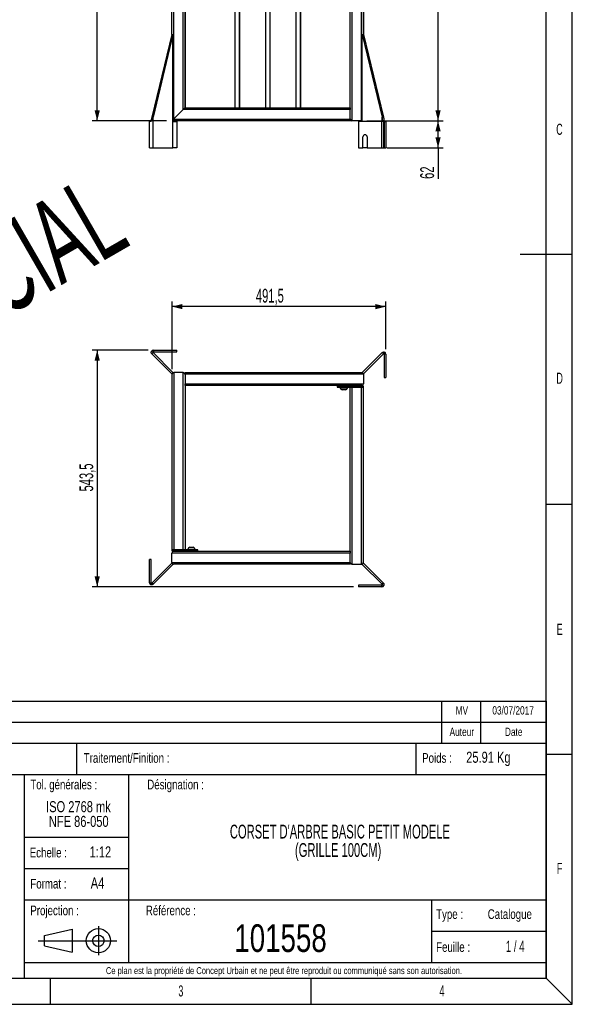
# Model space of a CAD drawing. Header units: millimetres. Extents: x 60 to 2460, y 60 to 3504.
# Tile 2 of 3: x 1190 to 2460, y 60 to 2321. Entities that reach past the tile are written whole.
import ezdxf

# ---------------------------------------------------------------- set-up
doc = ezdxf.new("R2010")
doc.units = ezdxf.units.MM
doc.header["$LTSCALE"] = 12
doc.layers.add('FORMAT', color=7, linetype='Continuous')
doc.styles.add('SLDTEXTSTYLE0', font='TXT', dxfattribs={"width": 0.605})
doc.styles.add('SLDTEXTSTYLE1', font='TXT', dxfattribs={"width": 0.75})
doc.styles.add('SLDTEXTSTYLE2', font='TXT', dxfattribs={"width": 0.65})
doc.dimstyles.new('SLDDIMSTYLE0', dxfattribs={"dimtxt": 30.819824, "dimasz": 24, "dimexe": 0, "dimexo": 0.0625, "dimgap": 7.704956, "dimtad": 1, "dimrnd": 1e-09, "dimzin": 12, "dimdsep": 46, "dimtxsty": 'SLDTEXTSTYLE0', "dimsah": 1, "dimcen": 0.09, "dimadec": 0, "dimazin": 3, "dimtfac": 1, "dimtofl": 0, "dimtmove": 0, "dimatfit": 3, "dimfxl": 0, "dimfrac": 2, "dimtolj": 1, "dimtzin": 12, "dimarcsym": 0})
doc.dimstyles.new('SLDDIMSTYLE1', dxfattribs={"dimtxt": 30.819824, "dimasz": 24, "dimexe": 0, "dimexo": 0.0625, "dimgap": 7.704956, "dimtad": 1, "dimdec": 1, "dimrnd": 1e-09, "dimzin": 12, "dimdsep": 46, "dimtxsty": 'SLDTEXTSTYLE0', "dimsah": 1, "dimcen": 0.09, "dimadec": 0, "dimazin": 3, "dimtfac": 1, "dimtofl": 0, "dimtmove": 0, "dimatfit": 3, "dimfxl": 0, "dimfrac": 2, "dimtolj": 1, "dimtzin": 12, "dimarcsym": 0})

# ---------------------------------------------------------------- blocks, each defined once
blk = doc.blocks.new('Projection européenne_2_1')
at = {"layer": 'FORMAT', "color": 7}
for p, q in [((2256.4, 300.1), (2327.2, 316.4)), ((2327.2, 316.4), (2327.2, 257.4)), ((2327.2, 316.4), (2327.2, 257.4)), ((2394.1, 324.3), (2394.1, 249.9)), ((2240.1, 286.9), (2441.3, 286.9)), ((2256.4, 273.7), (2256.4, 300.1)), ((2256.4, 273.7), (2327.2, 257.4))]:
    blk.add_line(p, q, dxfattribs=at)
for radius in [30.9, 14.6]:
    blk.add_circle((2394.1, 286.9), radius, dxfattribs=at)
blk = doc.blocks.new('SW_NOTE_0')
at = {"layer": 'FORMAT', "color": 0, "insert": (10.3, 32.7), "char_height": 25.4, "attachment_point": 2, "style": 'SLDTEXTSTYLE0'}
blk.add_mtext('F', dxfattribs=at)
blk = doc.blocks.new('SW_NOTE_0_1')
at = {"layer": 'FORMAT', "color": 0, "insert": (9.5, 32.7), "char_height": 25.4, "attachment_point": 2, "style": 'SLDTEXTSTYLE0'}
blk.add_mtext('4', dxfattribs=at)
blk = doc.blocks.new('SW_NOTE_0_2')
at = {"layer": 'FORMAT', "color": 0, "insert": (9.5, 32.7), "char_height": 25.4, "attachment_point": 2, "style": 'SLDTEXTSTYLE0'}
blk.add_mtext('3', dxfattribs=at)
blk = doc.blocks.new('SW_NOTE_0_14')
at = {"layer": 'FORMAT', "color": 0, "insert": (11.5, 32.7), "char_height": 25.4, "attachment_point": 2, "style": 'SLDTEXTSTYLE0'}
blk.add_mtext('E', dxfattribs=at)
blk = doc.blocks.new('SW_NOTE_0_15')
at = {"layer": 'FORMAT', "color": 0, "insert": (12.3, 32.7), "char_height": 25.4, "attachment_point": 2, "style": 'SLDTEXTSTYLE0'}
blk.add_mtext('D', dxfattribs=at)
blk = doc.blocks.new('SW_NOTE_0_16')
at = {"layer": 'FORMAT', "color": 0, "insert": (12.3, 32.7), "char_height": 25.4, "attachment_point": 2, "style": 'SLDTEXTSTYLE0'}
blk.add_mtext('C', dxfattribs=at)
blk = doc.blocks.new('Bloc8_2_1')
at = {"layer": 'FORMAT'}
for p, q in [((2400, 0), (2400, 3444)), ((2340, 1722), (2280, 1722)), ((2400, 1722), (2340, 1722)), ((2340, 1148.4), (2400, 1148.4)), ((2340, 574.8), (2400, 574.8)), ((1200, 60), (1200, 0)), ((1800, 0), (1800, 60)), ((2340, 60), (2400, 0)), ((0, 0), (2400, 0))]:
    blk.add_line(p, q, dxfattribs=at)
at = {"layer": 'FORMAT', "color": 7}
for p, q in [((2340, 60), (2340, 3384)), ((60, 60), (2340, 60))]:
    blk.add_line(p, q, dxfattribs=at)
for name, p in [('SW_NOTE_0_16', (2358.1, 1989.8)), ('SW_NOTE_0_15', (2358.5, 1418)), ('SW_NOTE_0_14', (2359.5, 841.3)), ('SW_NOTE_0', (2360.4, 292.1)), ('SW_NOTE_0_2', (1490.6, 10.7)), ('SW_NOTE_0_1', (2090.8, 10.7))]:
    blk.add_blockref(name, p, dxfattribs=at)
blk = doc.blocks.new('SW_NOTE_0_40')
at = {"layer": 'FORMAT', "color": 0, "char_height": 31.75, "attachment_point": 2, "style": 'SLDTEXTSTYLE0'}
for s, insert in [("CORSET D'ARBRE BASIC PETIT MODELE", (429.1, 40.9)), ('(GRILLE 100CM)', (425, -1.4))]:
    blk.add_mtext(s, dxfattribs=dict(at, insert=insert))
blk = doc.blocks.new('SW_NOTE_0_41')
at = {"layer": 'FORMAT', "color": 0, "char_height": 25.4, "attachment_point": 2, "style": 'SLDTEXTSTYLE1'}
for s, insert in [('ISO 2768 mk', (100, 32.7)), ('NFE 86-050', (100.7, -1.1))]:
    blk.add_mtext(s, dxfattribs=dict(at, insert=insert))
blk = doc.blocks.new('SW_NOTE_0_43')
at = {"layer": 'FORMAT', "color": 0, "char_height": 25.4, "attachment_point": 2, "style": 'SLDTEXTSTYLE1'}
for s, insert in [('ISO 2768 mk', (100, 32.7)), ('NFE 86-050', (100.7, -1.1))]:
    blk.add_mtext(s, dxfattribs=dict(at, insert=insert))
blk = doc.blocks.new('_D_1')
at = {"layer": 'FORMAT'}
for p, q in [((1987.3, 2089.3), (2163.2, 2089.3)), ((2151.3, 2027.3), (2151.3, 2089.3)), ((2034, 2027.3), (2163.2, 2027.3)), ((2151.3, 2027.3), (2151.3, 1955.8))]:
    blk.add_line(p, q, dxfattribs=at)
for points in [[(2151.3, 2089.3), (2145.3, 2065.3), (2157.3, 2065.3)], [(2151.3, 2027.3), (2157.3, 2051.3), (2145.3, 2051.3)]]:
    blk.add_solid(points, dxfattribs=at)
at = {"layer": 'FORMAT', "insert": (2110.4, 1955.8), "char_height": 31.75, "attachment_point": 1, "rotation": 90, "style": 'SLDTEXTSTYLE0'}
blk.add_mtext('62', dxfattribs=at)
blk = doc.blocks.new('_D_2')
at = {"layer": 'FORMAT'}
for p, q in [((1961.3, 2679.3), (2163.2, 2679.3)), ((2151.3, 2089.3), (2151.3, 2679.3)), ((1987.3, 2089.3), (2163.2, 2089.3))]:
    blk.add_line(p, q, dxfattribs=at)
for points in [[(2151.3, 2679.3), (2145.3, 2655.3), (2157.3, 2655.3)], [(2151.3, 2089.3), (2157.3, 2113.3), (2145.3, 2113.3)]]:
    blk.add_solid(points, dxfattribs=at)
at = {"layer": 'FORMAT', "insert": (2110.4, 2349), "char_height": 31.75, "attachment_point": 1, "rotation": 90, "style": 'SLDTEXTSTYLE0'}
blk.add_mtext('590', dxfattribs=at)
blk = doc.blocks.new('_D_3')
at = {"layer": 'FORMAT'}
for p, q in [((1527.5, 3089.3), (1356, 3089.3)), ((1367.9, 2089.3), (1367.9, 3089.3)), ((1527.5, 2089.3), (1356, 2089.3))]:
    blk.add_line(p, q, dxfattribs=at)
for points in [[(1367.9, 3089.3), (1361.9, 3065.3), (1373.9, 3065.3)], [(1367.9, 2089.3), (1373.9, 2113.3), (1361.9, 2113.3)]]:
    blk.add_solid(points, dxfattribs=at)
at = {"layer": 'FORMAT', "insert": (1326.9, 2542.3), "char_height": 31.75, "attachment_point": 1, "rotation": 90, "style": 'SLDTEXTSTYLE0'}
blk.add_mtext('1000', dxfattribs=at)
blk = doc.blocks.new('_D_5')
at = {"layer": 'FORMAT'}
for p, q in [((1539.8, 1518.8), (1539.8, 1674.4)), ((2031.3, 1565.1), (2031.3, 1674.4)), ((2031.3, 1662.5), (1539.8, 1662.5))]:
    blk.add_line(p, q, dxfattribs=at)
for points in [[(1539.8, 1662.5), (1563.8, 1656.5), (1563.8, 1668.5)], [(2031.3, 1662.5), (2007.3, 1668.5), (2007.3, 1656.5)]]:
    blk.add_solid(points, dxfattribs=at)
at = {"layer": 'FORMAT', "insert": (1732.6, 1703.4), "char_height": 31.75, "attachment_point": 1, "style": 'SLDTEXTSTYLE0'}
blk.add_mtext('491,5', dxfattribs=at)
blk = doc.blocks.new('_D_6')
at = {"layer": 'FORMAT'}
for p, q in [((1485.2, 1562.5), (1356, 1562.5)), ((1367.9, 1562.5), (1367.9, 1019)), ((1956.7, 1019), (1356, 1019))]:
    blk.add_line(p, q, dxfattribs=at)
for points in [[(1367.9, 1562.5), (1361.9, 1538.5), (1373.9, 1538.5)], [(1367.9, 1019), (1373.9, 1043), (1361.9, 1043)]]:
    blk.add_solid(points, dxfattribs=at)
at = {"layer": 'FORMAT', "insert": (1326.9, 1237.8), "char_height": 31.75, "attachment_point": 1, "rotation": 90, "style": 'SLDTEXTSTYLE0'}
blk.add_mtext('543,5', dxfattribs=at)

msp = doc.modelspace()

# ---------------------------------------------------------------- linework, layer by layer
at = {"color": 7, "linetype": 'Continuous', "lineweight": 25}
for p, q in [((1539.392, 2287.297), (1539.392, 3089.297)), ((1543.392, 3085.297), (1543.392, 2093.297)), ((1953.392, 3089.297), (1953.392, 2089.297)), ((1975.392, 2089.297), (1975.392, 3089.297)), ((1979.392, 3085.297), (1979.392, 2287.297)), ((1979.792, 3089.297), (1979.792, 2287.297)), ((1565.392, 2115.297), (1565.392, 3063.297)), ((1569.392, 2649.297), (1569.392, 2119.297)), ((1569.792, 2649.297), (1569.792, 2119.297)), ((1684.392, 2649.297), (1684.392, 2119.297)), ((1694.392, 2649.297), (1694.392, 2119.297)), ((1694.792, 2649.297), (1694.792, 2119.297)), ((1754.392, 2649.297), (1754.392, 2119.297)), ((1764.392, 2649.297), (1764.392, 2119.297)), ((1764.792, 2649.297), (1764.792, 2119.297)), ((1824.392, 2649.297), (1824.392, 2119.297)), ((1834.392, 2649.297), (1834.392, 2119.297)), ((1834.792, 2649.297), (1834.792, 2119.297)), ((1949.392, 2119.297), (1949.392, 2649.297)), ((1539.149, 2287.297), (1493.565, 2097.692)), ((1541.977, 2287.297), (1496.393, 2097.692)), ((1539.149, 2287.297), (1541.977, 2287.297)), ((1541.977, 2027.297), (1541.977, 2287.297)), ((1977.206, 2087.297), (1977.206, 2287.297)), ((1977.206, 2287.297), (2022.79, 2097.692)), ((1977.206, 2287.297), (1980.034, 2287.297)), ((1980.034, 2287.297), (2025.618, 2097.692)), ((1543.392, 2093.297), (1565.392, 2115.297)), ((1569.392, 2119.297), (1565.392, 2115.297)), ((1565.392, 2115.297), (1569.392, 2119.297)), ((1949.392, 2115.297), (1565.392, 2115.297)), ((1569.392, 2119.297), (1949.392, 2119.297)), ((1949.392, 2119.297), (1949.392, 2115.297)), ((1949.392, 2093.297), (1949.392, 2115.297)), ((1487.858, 2027.297), (1487.858, 2087.297)), ((1490.944, 2087.297), (1487.858, 2087.297)), ((1492.1, 2090.761), (1492.1, 2089.408)), ((1493.565, 2097.692), (1492.822, 2090.61)), ((1496.393, 2097.692), (1493.565, 2097.692)), ((1496.393, 2027.297), (1496.393, 2097.692)), ((1543.392, 2093.297), (1541.977, 2091.883)), ((1541.977, 2091.883), (1543.392, 2093.297)), ((1949.392, 2089.297), (1541.977, 2089.297)), ((1541.977, 2087.297), (1550.566, 2087.297)), ((1543.392, 2093.297), (1949.392, 2093.297)), ((1550.566, 2087.297), (1550.566, 2027.297)), ((1949.392, 2093.297), (1949.392, 2089.297)), ((1953.392, 2089.297), (1949.392, 2089.297)), ((1975.392, 2089.297), (1953.392, 2089.297)), ((1968.617, 2087.297), (1968.617, 2027.297)), ((2022.083, 2087.297), (1968.617, 2087.297)), ((2022.083, 2027.297), (2022.083, 2087.297)), ((2026.702, 2087.297), (2022.083, 2087.297)), ((2022.79, 2097.692), (2023.007, 2087.297)), ((2025.618, 2097.692), (2022.79, 2097.692)), ((2027.083, 2027.297), (2027.083, 2090.761)), ((2027.083, 2089.408), (2028.239, 2087.297)), ((2027.083, 2087.297), (2027.325, 2087.297)), ((2027.325, 2087.297), (2027.325, 2027.297)), ((2027.325, 2087.297), (2031.325, 2087.297)), ((2031.325, 2087.297), (2031.325, 2027.297)), ((1978.617, 2027.297), (1978.617, 2052.297)), ((1988.617, 2052.297), (1988.617, 2027.297)), ((1487.858, 2027.297), (1496.393, 2027.297)), ((1496.393, 2027.297), (1541.977, 2027.297)), ((1550.566, 2027.297), (1541.977, 2027.297)), ((1968.617, 2027.297), (1978.617, 2027.297)), ((1988.617, 2027.297), (1978.617, 2027.297)), ((1988.617, 2027.297), (2022.083, 2027.297)), ((2022.083, 2027.297), (2027.083, 2027.297)), ((2027.325, 2027.297), (2027.083, 2027.297)), ((2027.325, 2027.297), (2031.325, 2027.297)), ((1497.1, 1562.469), (1497.1, 1558.469)), ((1497.1, 1562.469), (1550.566, 1562.469)), ((1550.566, 1558.469), (1550.566, 1562.469)), ((1496.176, 1557.852), (1492.481, 1559.382)), ((1493.565, 1553.933), (1496.393, 1556.762)), ((1539.149, 1508.349), (1493.565, 1553.933)), ((1496.393, 1556.762), (1496.176, 1557.852)), ((1541.977, 1511.178), (1496.393, 1556.762)), ((1497.1, 1558.469), (1550.566, 1558.469)), ((1977.206, 1511.178), (2022.79, 1556.762)), ((1980.034, 1508.349), (2025.618, 1553.933)), ((2022.79, 1556.762), (2025.618, 1553.933)), ((2025.618, 1553.933), (2026.708, 1554.15)), ((2026.708, 1554.15), (2028.239, 1557.846)), ((2031.325, 1553.226), (2027.325, 1553.226)), ((2027.325, 1553.226), (2027.325, 1499.76)), ((2031.325, 1553.226), (2031.325, 1499.76)), ((1541.977, 1511.178), (1539.149, 1508.349)), ((1539.792, 1103.935), (1539.792, 1506.935)), ((1543.792, 1510.935), (1543.792, 1103.935)), ((1565.792, 1510.935), (1543.792, 1510.935)), ((1565.792, 1103.935), (1565.792, 1510.935)), ((1569.792, 1506.935), (1569.792, 1510.935)), ((1569.792, 1510.935), (1975.792, 1510.935)), ((1979.792, 1506.935), (1569.792, 1506.935)), ((1569.792, 1506.935), (1569.792, 1484.935)), ((1980.034, 1508.349), (1977.206, 1511.178)), ((1979.792, 1506.935), (1979.792, 1484.935)), ((2027.325, 1499.76), (2031.325, 1499.76)), ((1569.792, 1484.935), (1979.792, 1484.935)), ((1569.792, 1480.935), (1569.792, 1484.935)), ((1569.792, 1480.935), (1569.792, 1103.935)), ((1975.792, 1480.935), (1569.792, 1480.935)), ((1919.792, 1480.535), (1979.392, 1480.535)), ((1919.792, 1480.535), (1919.792, 1477.535)), ((1919.792, 1477.535), (1979.392, 1477.535)), ((1925.792, 1477.535), (1925.792, 1476.035)), ((1925.792, 1476.035), (1943.792, 1476.035)), ((1926.792, 1476.035), (1926.792, 1475.955)), ((1929.292, 1480.935), (1928.792, 1480.535)), ((1936.503, 1471.635), (1931.112, 1471.635)), ((1938.472, 1471.635), (1936.503, 1471.635)), ((1940.792, 1480.535), (1940.292, 1480.935)), ((1942.792, 1475.955), (1942.792, 1476.035)), ((1943.792, 1476.035), (1943.792, 1477.535)), ((1949.392, 1100.535), (1949.392, 1477.535)), ((1953.392, 1477.535), (1953.392, 1070.535)), ((1953.392, 1477.535), (1975.392, 1477.535)), ((1975.392, 1070.535), (1975.392, 1477.535)), ((1979.392, 1480.535), (1979.392, 1477.535)), ((1979.392, 1477.535), (1979.392, 1074.535)), ((1580.712, 1109.835), (1588.072, 1109.835)), ((1949.392, 1096.535), (1539.392, 1096.535)), ((1539.392, 1074.535), (1539.392, 1096.535)), ((1539.792, 1100.935), (1539.792, 1103.935)), ((1599.392, 1103.935), (1539.792, 1103.935)), ((1599.392, 1100.935), (1539.792, 1100.935)), ((1543.392, 1100.535), (1949.392, 1100.535)), ((1565.792, 1103.935), (1543.792, 1103.935)), ((1575.392, 1105.435), (1575.392, 1103.935)), ((1575.392, 1105.435), (1593.392, 1105.435)), ((1576.392, 1105.515), (1576.392, 1105.435)), ((1578.392, 1100.935), (1578.892, 1100.535)), ((1589.892, 1100.535), (1590.392, 1100.935)), ((1592.392, 1105.435), (1592.392, 1105.515)), ((1593.392, 1103.935), (1593.392, 1105.435)), ((1599.392, 1100.935), (1599.392, 1103.935)), ((1949.392, 1100.535), (1949.392, 1096.535)), ((1949.392, 1074.535), (1949.392, 1096.535)), ((1491.858, 1081.709), (1487.858, 1081.709)), ((1487.858, 1028.244), (1487.858, 1081.709)), ((1491.858, 1028.244), (1491.858, 1081.709)), ((1539.149, 1073.121), (1493.565, 1027.537)), ((1541.977, 1070.292), (1496.393, 1024.708)), ((1539.149, 1073.121), (1541.977, 1070.292)), ((1539.392, 1074.535), (1949.392, 1074.535)), ((1949.392, 1070.535), (1543.392, 1070.535)), ((1949.392, 1074.535), (1949.392, 1070.535)), ((1953.392, 1070.535), (1975.392, 1070.535)), ((1977.206, 1070.292), (1980.034, 1073.121)), ((1977.206, 1070.292), (2022.79, 1024.708)), ((1980.034, 1073.121), (2025.618, 1027.537)), ((1487.858, 1028.244), (1491.858, 1028.244)), ((1492.475, 1027.32), (1490.944, 1023.624)), ((1493.565, 1027.537), (1492.475, 1027.32)), ((1496.393, 1024.708), (1493.565, 1027.537)), ((1968.617, 1023.001), (1968.617, 1019.001)), ((2022.083, 1023.001), (1968.617, 1023.001)), ((2022.083, 1019.001), (1968.617, 1019.001)), ((2022.083, 1019.001), (2022.083, 1023.001)), ((2025.618, 1027.537), (2022.79, 1024.708)), ((2022.79, 1024.708), (2023.007, 1023.618)), ((2023.007, 1023.618), (2026.702, 1022.088))]:
    msp.add_line(p, q, dxfattribs=at)
at = {"color": 8, "linetype": 'Continuous', "lineweight": 25}
for p, q in [((2022.79, 2087.297), (2022.79, 2097.692)), ((1938.512, 1475.955), (1926.792, 1475.955)), ((1942.792, 1475.955), (1938.512, 1475.955)), ((1576.392, 1105.515), (1592.392, 1105.515))]:
    msp.add_line(p, q, dxfattribs=at)
at = {"color": 7, "linetype": 'Continuous', "lineweight": 25}
for centre, radius, start, end in [((1953.392, 2093.297), 4, 180, 270), ((1975.392, 2093.297), 4, 270, 296.971895), ((1983.617, 2052.297), 5, 0, 180), ((1497.1, 1557.469), 5, 90, 157.5), ((1497.1, 1557.469), 1, 90, 157.5), ((2026.325, 1553.226), 1, 0, 67.5), ((2026.325, 1553.226), 5, 0, 67.5), ((1543.792, 1506.935), 4, 90, 180), ((1565.792, 1506.935), 4, 0, 90), ((1975.792, 1506.935), 4, 0, 90), ((1931.112, 1475.955), 4.32, 180, 270), ((1938.472, 1475.955), 4.32, 270, 0), ((1975.792, 1484.935), 4, 270, 0), ((1580.712, 1105.515), 4.32, 90, 180), ((1588.072, 1105.515), 4.32, 0, 90), ((1543.392, 1096.535), 4, 90, 180), ((1543.392, 1074.535), 4, 180, 270), ((1953.392, 1074.535), 4, 180, 270), ((1975.392, 1074.535), 4, 270, 0), ((1492.858, 1028.244), 5, 180, 247.5), ((1492.858, 1028.244), 1, 180, 247.5), ((2022.083, 1024.001), 1, 270, 337.5), ((2022.083, 1024.001), 5, 270, 337.5)]:
    msp.add_arc(centre, radius, start, end, dxfattribs=at)
for points in [[(1496.393, 2097.692), (1496.016, 2096.826), (1495.262, 2095.094), (1493.846, 2092.495), (1492.354, 2089.896), (1491.414, 2088.164), (1490.944, 2087.297)], [(2025.618, 2097.692), (2025.936, 2096.826), (2026.572, 2095.094), (2027.05, 2092.495), (2027.15, 2089.896), (2026.852, 2088.164), (2026.702, 2087.297)], [(1493.565, 1553.933), (1493.247, 1554.31), (1492.612, 1555.064), (1492.133, 1556.481), (1492.033, 1557.973), (1492.332, 1558.912), (1492.481, 1559.382)], [(2022.79, 1556.762), (2023.167, 1557.079), (2023.921, 1557.715), (2025.337, 1558.193), (2026.829, 1558.293), (2027.769, 1557.995), (2028.239, 1557.846)], [(1496.393, 1024.708), (1496.016, 1024.39), (1495.262, 1023.755), (1493.846, 1023.277), (1492.354, 1023.176), (1491.414, 1023.475), (1490.944, 1023.624)], [(2025.618, 1027.537), (2025.936, 1027.16), (2026.572, 1026.406), (2027.05, 1024.989), (2027.15, 1023.497), (2026.852, 1022.558), (2026.702, 1022.088)]]:
    msp.add_open_spline(points, degree=3, dxfattribs=at)
msp.add_open_spline([(1493.565, 2097.692), (1493.251, 2096.826), (1492.622, 2095.094), (1492.149, 2092.783), (1492.149, 2091.339), (1492.148, 2090.761)], degree=3, knots=[0, 0, 0, 0, 0.37492453, 0.74984907, 1, 1, 1, 1], dxfattribs=at)
at = {"layer": 'FORMAT'}
for p, q in [((840, 756), (2400, 756)), ((2160, 660), (2160, 756)), ((2250, 660), (2250, 756)), ((2400, 756), (2400, 120)), ((840, 708), (2400, 708)), ((840, 660), (2400, 660)), ((1320, 660), (1320, 588)), ((2100, 660), (2100, 588)), ((840, 588), (2400, 588)), ((1200, 588), (1200, 120)), ((1440, 588), (1440, 156)), ((1200, 444), (1440, 444)), ((1200, 372), (1440, 372)), ((1200, 300), (2400, 300)), ((2136, 300), (2136, 156)), ((2136, 228), (2400, 228)), ((1200, 156), (2400, 156)), ((840, 120), (2400, 120))]:
    msp.add_line(p, q, dxfattribs=at)

# ---------------------------------------------------------------- block references
at = {"color": 7, "linetype": 'Continuous'}
msp.add_blockref('Bloc8_2_1', (60, 60), dxfattribs=at)
at = {"color": 7, "linetype": 'Continuous', "xscale": 0.9, "yscale": 0.9, "zscale": 0.9}
msp.add_blockref('Projection européenne_2_1', (-784.128, -52.211), dxfattribs=at)
at = {"layer": 'FORMAT'}
for name, p in [('SW_NOTE_0_41', (1224.708, 493.922)), ('SW_NOTE_0_43', (1224.708, 493.922)), ('SW_NOTE_0_40', (1496.656, 431.657))]:
    msp.add_blockref(name, p, dxfattribs=at)

# ---------------------------------------------------------------- texts
at = {"layer": 'FORMAT', "insert": (448.505, 1448.361), "char_height": 190.5, "attachment_point": 1, "rotation": 30, "style": 'SLDTEXTSTYLE0'}
msp.add_mtext('COMMERCIAL', dxfattribs=at)
at = {"layer": 'FORMAT'}
for s, insert, char_height, attachment_point, style in [('MV', (2206.107, 744.624), 19.05, 2, 'SLDTEXTSTYLE1'), ('03/07/2017', (2323.902, 744.624), 19.05, 2, 'SLDTEXTSTYLE1'), ('Auteur', (2206.007, 695.332), 19.05, 2, 'SLDTEXTSTYLE1'), ('Auteur', (2206.007, 695.332), 19.05, 2, 'SLDTEXTSTYLE1'), ('Date', (2325.205, 695.332), 19.05, 2, 'SLDTEXTSTYLE1'), ('Date', (2325.205, 695.332), 19.05, 2, 'SLDTEXTSTYLE1'), ('Traitement/Finition :', (1336.895, 636.961), 22.225, 1, 'SLDTEXTSTYLE1'), ('Traitement/Finition :', (1336.895, 636.961), 22.225, 1, 'SLDTEXTSTYLE1'), ('Poids :', (2114.801, 636.961), 22.225, 1, 'SLDTEXTSTYLE1'), ('Poids :', (2114.801, 636.961), 22.225, 1, 'SLDTEXTSTYLE1'), ('25.91 Kg', (2216.049, 640.119), 25.4, 1, 'SLDTEXTSTYLE1'), ('Tol. générales :', (1214.143, 575.977), 22.224, 1, 'SLDTEXTSTYLE1'), ('Tol. générales :', (1214.143, 575.977), 22.224, 1, 'SLDTEXTSTYLE1'), ('Désignation :', (1548.001, 575.947), 22.225, 2, 'SLDTEXTSTYLE1'), ('Désignation :', (1548.001, 575.947), 22.225, 2, 'SLDTEXTSTYLE1'), ('Echelle :', (1212.764, 419.598), 22.225, 1, 'SLDTEXTSTYLE1'), ('Echelle :', (1212.764, 419.598), 22.225, 1, 'SLDTEXTSTYLE1'), ('1:12', (1375.137, 422.756), 25.4, 2, 'SLDTEXTSTYLE1'), ('Format :', (1214.143, 348.14), 22.225, 1, 'SLDTEXTSTYLE1'), ('Format :', (1214.143, 348.14), 22.225, 1, 'SLDTEXTSTYLE1'), ('A4', (1352.948, 351.298), 25.4, 1, 'SLDTEXTSTYLE1'), ('Projection :', (1214.143, 286.711), 22.225, 1, 'SLDTEXTSTYLE1'), ('Référence :', (1537.236, 286.711), 22.225, 2, 'SLDTEXTSTYLE1'), ('Type :', (2146.892, 278.283), 22.225, 1, 'SLDTEXTSTYLE1'), ('Type :', (2146.892, 278.283), 22.225, 1, 'SLDTEXTSTYLE1'), ('Catalogue', (2316.306, 278.283), 22.225, 2, 'SLDTEXTSTYLE1'), ('101558', (1789.275, 243.749), 63.5, 2, 'SLDTEXTSTYLE1'), ('Feuille :', (2146.892, 202.696), 22.225, 1, 'SLDTEXTSTYLE1'), ('Feuille :', (2146.892, 202.696), 22.225, 1, 'SLDTEXTSTYLE1'), ('1 / 4', (2328.752, 205.854), 25.4, 2, 'SLDTEXTSTYLE2'), ('Ce plan est la propriété de Concept Urbain et ne peut être reproduit ou communiqué sans son autorisation.', (1797.205, 145.295), 15.875, 2, 'SLDTEXTSTYLE1'), ('Ce plan est la propriété de Concept Urbain et ne peut être reproduit ou communiqué sans son autorisation.', (1797.205, 145.295), 15.875, 2, 'SLDTEXTSTYLE1')]:
    msp.add_mtext(s, dxfattribs=dict(at, insert=insert, char_height=char_height, attachment_point=attachment_point, style=style))

# ---------------------------------------------------------------- dimensions: what is measured, and where the dimension line sits
for base, p1, p2, dimstyle, picture, middle in [((1367.858, 3089.297), (1539.392, 2089.297), (1539.392, 3089.297), 'SLDDIMSTYLE0', '_D_3', (1367.858, 2589.297)), ((2151.325, 2679.297), (1975.392, 2089.297), (1949.392, 2679.297), 'SLDDIMSTYLE0', '_D_2', (2151.325, 2384.297)), ((2151.325, 2089.297), (2022.083, 2027.297), (1975.392, 2089.297), 'SLDDIMSTYLE0', '_D_1', (2151.325, 1979.306)), ((1367.858, 1019.001), (1497.1, 1562.469), (1968.617, 1019.001), 'SLDDIMSTYLE1', '_D_6', (1367.858, 1290.735))]:
    dim = msp.add_linear_dim(base=base, p1=p1, p2=p2, angle=90, dimstyle=dimstyle, dxfattribs=at)
    dim.commit()
    dim.dimension.update_dxf_attribs({"geometry": picture, "text_midpoint": middle, "dimtype": 160})
dim = msp.add_linear_dim(base=(1539.792, 1662.469), p1=(2031.325, 1553.226), p2=(1539.792, 1506.935), dimstyle='SLDDIMSTYLE1', dxfattribs=at)
dim.commit()
dim.dimension.update_dxf_attribs({"geometry": '_D_5', "text_midpoint": (1785.559, 1662.469), "dimtype": 160})

doc.saveas('drawing.dxf')
